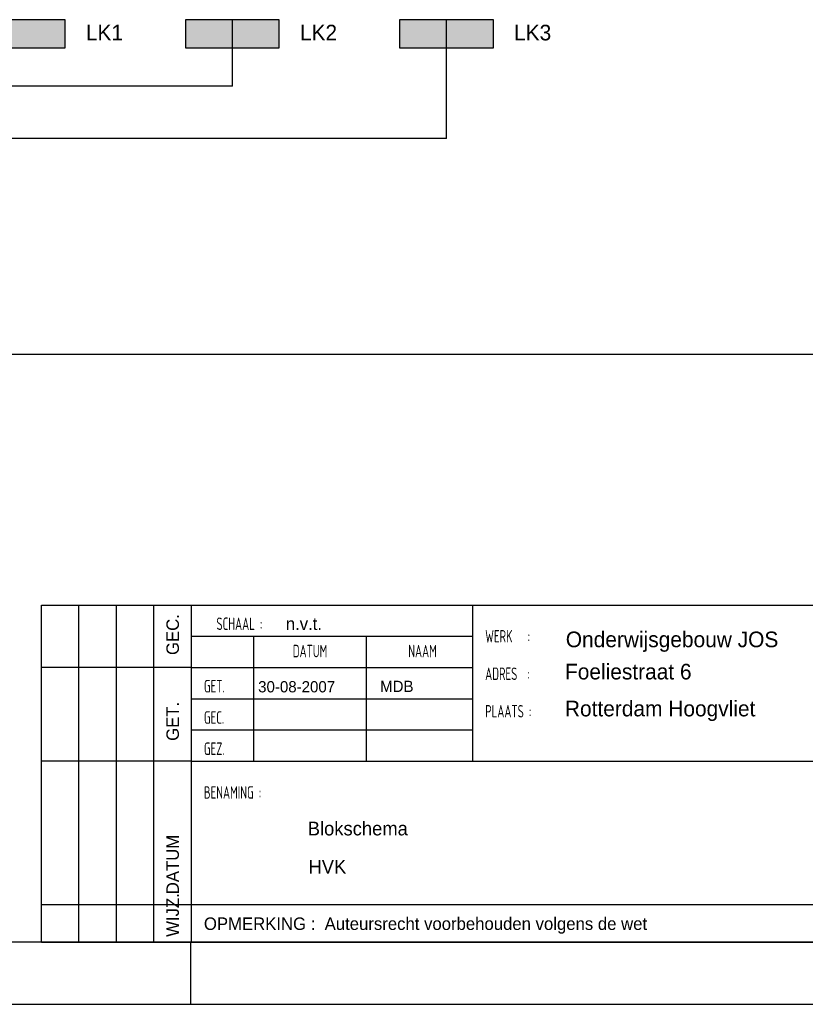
# Model space of a CAD drawing. Extents: x 0 to 84710, y 0 to 29700.
# Tile 2 of 38: x 18263 to 30832, y 0 to 15757. Entities that reach past the tile are written whole.
import ezdxf
from ezdxf.enums import TextEntityAlignment as Align
from ezdxf.lldxf.tags import DXFTag

# ---------------------------------------------------------------- set-up
doc = ezdxf.new("R2010")
doc.units = 0
doc.header["$LTSCALE"] = 100
for name, color, linetype in [('00att025', 2, 'Continuous'), ('00att035', 3, 'Continuous'), ('00att050', 4, 'Continuous'), ('00kad025', 2, 'Continuous'), ('00kad070', 5, 'Continuous'), ('BL$2----', 7, 'Continuous'), ('BL$4----', 7, 'Continuous'), ('EL$1----', 3, 'Continuous'), ('EL6112--', 3, 'Continuous')]:
    doc.layers.add(name, color=color, linetype=linetype)
doc.styles.add('BURO-018', font='BUROFONT.shx', dxfattribs={"height": 180})
doc.styles.add('BURO-025', font='BUROFONT.shx', dxfattribs={"height": 250})
doc.styles.add('BURO-050', font='BUROFONT.shx', dxfattribs={"height": 500})
doc.styles.add('STYLE2', font='isocp2.shx', dxfattribs={"width": 0.7})
tags = doc.linetypes.add('HIDDEN', pattern=[3.75, 2.5, -1.25]).pattern_tags.tags
tags[6:7] = [DXFTag(74, 4), DXFTag(75, 0), DXFTag(340, '0'), DXFTag(46, 1.0), DXFTag(50, 0.0), DXFTag(44, 0.0), DXFTag(45, 0.0)]
tags[4:5] = [DXFTag(74, 4), DXFTag(75, 0), DXFTag(340, '0'), DXFTag(46, 1.0), DXFTag(50, 0.0), DXFTag(44, 0.0), DXFTag(45, 0.0)]

# ---------------------------------------------------------------- blocks, each defined once
blk = doc.blocks.new('A3-HOR')
at = {"layer": '00kad025', "linetype": 'Continuous'}
for p, q in [((210, 0), (210, 10)), ((0, 0), (420, 0))]:
    blk.add_line(p, q, dxfattribs=at)
at = {"layer": '00kad070', "linetype": 'Continuous'}
blk.add_line((10, 10), (410, 10), dxfattribs=at)
blk = doc.blocks.new('STEMPEL GEERDIJK-NIEUW')
at = {"ltscale": 0.5}
for p, q in [((-233.9, 63.9), (-206.9, 63.9)), ((-233.9, 9.9), (-233.9, 63.9)), ((-227.9, 9.9), (-227.9, 63.9)), ((-221.9, 9.9), (-221.9, 63.9)), ((-215.9, 9.9), (-215.9, 63.9)), ((-209.9, 58.9), (-164.9, 58.9)), ((-199.9, 38.9), (-199.9, 58.9)), ((-181.9, 38.9), (-181.9, 58.9)), ((-209.9, 53.9), (-233.9, 53.9)), ((-209.9, 53.9), (-164.9, 53.9)), ((-209.9, 48.9), (-164.9, 48.9)), ((-209.9, 43.9), (-164.9, 43.9)), ((-209.9, 38.9), (-233.9, 38.9)), ((-84.9, 15.9), (-233.9, 15.9)), ((-209.9, 9.9), (-233.9, 9.9))]:
    blk.add_line(p, q, dxfattribs=at)
at = {"color": 5, "ltscale": 0.5}
for p, q in [((-209.9, 9.9), (-209.9, 63.9)), ((-209.9, 63.9), (-9.9, 63.9)), ((-164.9, 63.9), (-164.9, 38.9)), ((-209.9, 38.9), (-9.9, 38.9)), ((-9.9, 9.9), (-209.9, 9.9))]:
    blk.add_line(p, q, dxfattribs=at)
at = {"color": 1, "ltscale": 0.5, "style": 'BURO-018'}
for s, p in [('GEC.', (-211.9, 55.9)), ('GET.', (-211.9, 42.16)), ('DATUM', (-211.9, 17.62)), ('WIJZ.', (-211.9, 10.8))]:
    blk.add_text(s, height=2, rotation=90, dxfattribs=at).set_placement(p)
at = {"ltscale": 0.5, "style": 'STYLE2', "width": 0.7}
for s, p in [('SCHAAL :', (-205.9, 59.9)), ('WERK   :', (-162.9, 57.9)), ('ADRES  :', (-162.9, 51.9)), ('GET.', (-207.9, 49.9)), ('PLAATS :', (-162.9, 45.9)), ('GEC.', (-207.9, 44.9)), ('GEZ.', (-207.9, 39.9)), ('BENAMING :', (-207.9, 32.9))]:
    blk.add_text(s, height=2, dxfattribs=at).set_placement(p)
for s, p in [('DATUM', (-190.92, 56.53)), ('NAAM', (-172.92, 56.53))]:
    blk.add_text(s, height=2, dxfattribs=at).set_placement(p, align=Align.MIDDLE)
at = {"color": 1, "ltscale": 0.5, "style": 'BURO-018'}
blk.add_text('OPMERKING :  Auteursrecht voorbehouden volgens de wet', height=2, dxfattribs=at).set_placement((-207.9, 11.9))
for tag, p in [('DIVERSEN', (-68.9, 28.9)), ('AANTALBLAD', (-22.9, 28.9))]:
    blk.add_attdef(tag, p, '', height=2, dxfattribs=at)
at = {"layer": '00att025', "color": 1, "linetype": 'Continuous', "style": 'BURO-018'}
for tag, p in [('WZ_GOEDC', (-230.84, 55.44)), ('WZ_GOEDB', (-225.31, 55.03)), ('WZ_GOEDA', (-218.86, 55.44)), ('WZ_INITSC', (-230.84, 40.33)), ('WZ_INITSB', (-224.74, 40.33)), ('WZ_INITSA', (-218.86, 40.33)), ('WZ_DATUMC', (-230.84, 17.77)), ('WZ_DATUMB', (-224.74, 17.77)), ('WZ_DATUMA', (-218.86, 17.77)), ('WZ_CODEC', (-230.84, 10.75)), ('WZ_CODEB', (-224.74, 10.75)), ('WZ_CODEA', (-218.86, 10.75))]:
    blk.add_attdef(tag, text='', height=1.8, rotation=90, dxfattribs=at).set_placement(p, align=Align.MIDDLE_LEFT)
at = {"layer": '00att025', "color": 1, "linetype": 'Continuous'}
for tag, p, height, style in [('TKSCHAAL', (-194.8, 59.9), 2, 'BURO-018'), ('PRDATUM', (-199.22, 49.92), 1.8, 'BURO-018'), ('PRPRLEID', (-179.44, 45.41), 1.8, 'BURO-018'), ('PROPDRGVR1', (-191.43, 32.85), 2.2, 'BURO-025'), ('TK1OMSCHR', (-191.29, 27.03), 2.2, 'BURO-025'), ('TK2OMSCHR', (-191.17, 20.92), 2.2, 'BURO-025'), ('TKFILE', (-63.11, 11.29), 2, 'BURO-018')]:
    blk.add_attdef(tag, p, '', height=height, dxfattribs=dict(at, style=style))
at = {"layer": '00att025', "color": 2, "linetype": 'Continuous'}
for tag, p, height, style in [('PRVRIJ5', (-150.13, 51.99), 2.5, 'BURO-025'), ('PRVRIJ6', (-150.14, 46.08), 2.5, 'BURO-025'), ('PRNUMMER', (-70.45, 33.85), 3.5, 'BURO-050'), ('TKFORMAAT', (-82.53, 17.51), 4, 'BURO-025')]:
    blk.add_attdef(tag, p, '', height=height, dxfattribs=dict(at, style=style))
at = {"layer": '00att025', "color": 1, "linetype": 'Continuous', "style": 'BURO-018'}
blk.add_attdef('TKINIT', text='', height=1.8, dxfattribs=at).set_placement((-179.71, 50.88), align=Align.MIDDLE_LEFT)
at = {"layer": '00att025', "color": 3, "linetype": 'Continuous', "ltscale": 25, "style": 'BURO-025'}
blk.add_attdef('TKFASE', text='', height=4, dxfattribs=at).set_placement((-71.4, 19.48), align=Align.MIDDLE_LEFT)
at = {"layer": '00att035', "color": 2, "linetype": 'Continuous', "style": 'BURO-025'}
blk.add_attdef('PROMSCHR', (-150, 57.15), '', height=2.5, dxfattribs=at)
at = {"layer": '00att050', "color": 2, "linetype": 'Continuous', "style": 'BURO-025'}
blk.add_attdef('TKTEKNR', text='', height=4, dxfattribs=at).set_placement((-19.64, 19.6), align=Align.MIDDLE_LEFT)
blk = doc.blocks.new('1116A4C')
at = {"color": 0, "linetype": 'Continuous'}
for p, q in [((-5, 4), (-5, 1)), ((5, 4), (-5, 4)), ((5, 1), (5, 4)), ((-5, 1), (5, 1))]:
    blk.add_line(p, q, dxfattribs=at)
blk.add_solid([(-5, 4), (-5, 1), (5, 4), (5, 1)], dxfattribs=at)
at = {"color": 0, "linetype": 'Continuous', "style": 'BURO-018'}
for tag, p in [('E_GKAST', (0, 15)), ('E_GROEP', (0, 9)), ('E_KAST', (0, 6))]:
    blk.add_attdef(tag, text='', height=1.8, dxfattribs=at).set_placement(p, align=Align.MIDDLE)
at = {"color": 0, "linetype": 'Continuous', "style": 'BURO-018', "flags": 1}
blk.add_attdef('E_MATCODE', text='', height=1.8, dxfattribs=at).set_placement((0, 0), align=Align.MIDDLE)

msp = doc.modelspace()

# ---------------------------------------------------------------- linework, layer by layer
at = {"layer": 'BL$4----', "linetype": 'HIDDEN'}
msp.add_line((2846, 10405), (38961, 10405), dxfattribs=at)
at = {"layer": 'EL$1----'}
for p, q in [((21666, 14695), (21666, 15757)), ((25092, 13858), (25092, 15757)), ((21666, 14695), (14010, 14695)), ((25092, 13858), (14210, 13858))]:
    msp.add_line(p, q, dxfattribs=at)

# ---------------------------------------------------------------- block references
at = {"layer": 'BL$2----', "xscale": 100, "yscale": 100}
msp.add_blockref('A3-HOR', (0, 0), dxfattribs=at)
at = {"layer": 'BL$4----'}
ref = msp.add_blockref('STEMPEL GEERDIJK-NIEUW', (42000, 0), dxfattribs=dict(at, xscale=100, yscale=100))
ref.add_attrib('PROMSCHR', 'Onderwijsgebouw JOS', (27000, 5715), dxfattribs={"layer": '00att035', "color": 2, "linetype": 'Continuous', "height": 250, "style": 'BURO-025'})
ref.add_attrib('TK2OMSCHR', 'HVK', (22883, 2092), dxfattribs={"layer": '00att025', "color": 1, "linetype": 'Continuous', "height": 220, "style": 'BURO-025'})
ref.add_attrib('TK1OMSCHR', 'Blokschema', (22871, 2703), dxfattribs={"layer": '00att025', "color": 1, "linetype": 'Continuous', "height": 220, "style": 'BURO-025'})
ref.add_attrib('PRVRIJ5', 'Foeliestraat 6', (26987, 5199), dxfattribs={"layer": '00att025', "color": 2, "linetype": 'Continuous', "height": 250, "style": 'BURO-025'})
ref.add_attrib('PRVRIJ6', 'Rotterdam Hoogvliet', (26986, 4608), dxfattribs={"layer": '00att025', "color": 2, "linetype": 'Continuous', "height": 250, "style": 'BURO-025'})
ref.add_attrib('PRDATUM', '30-08-2007', (22078, 4992), dxfattribs={"layer": '00att025', "color": 1, "linetype": 'Continuous', "height": 180, "style": 'BURO-018'})
ref.add_attrib('TKSCHAAL', 'n.v.t.', (22520, 5990), dxfattribs={"layer": '00att025', "color": 1, "linetype": 'Continuous', "height": 200, "style": 'BURO-018'})
ref.add_attrib('TKINIT', 'MDB', dxfattribs={"layer": '00att025', "color": 1, "linetype": 'Continuous', "height": 180, "style": 'BURO-018'}).set_placement((24029, 5088), align=Align.MIDDLE_LEFT)
at = {"layer": 'EL6112--', "xscale": 150, "yscale": 150, "zscale": 150}
for p in [(18240, 15157), (21666, 15157), (25092, 15157)]:
    msp.add_blockref('1116A4C', p, dxfattribs=at)

# ---------------------------------------------------------------- texts
at = {"layer": 'EL6112--', "color": 2, "style": 'BURO-025'}
for s, p in [('LK1', (19321, 15426)), ('LK2', (22746, 15426)), ('LK3', (26172, 15426))]:
    msp.add_text(s, height=250, dxfattribs=at).set_placement(p)

doc.saveas('drawing.dxf')
